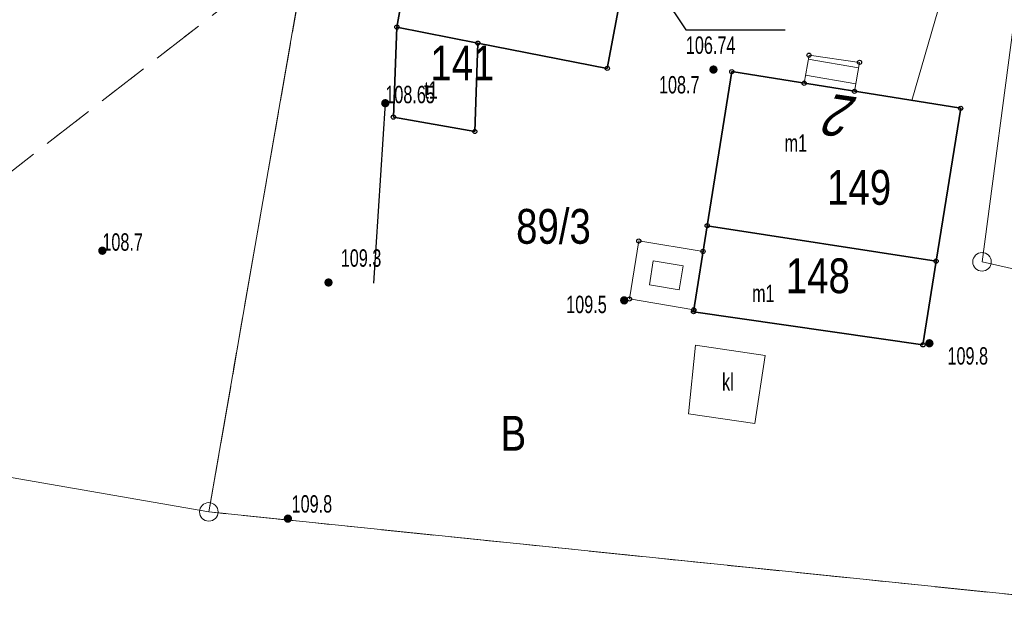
# Model space of a CAD drawing. Header units: inches. Extents: x 6497603 to 6502483, y 5925790 to 5934357.
# Tile 149 of 256: x 6501135 to 6501178, y 5926076 to 5926101. Entities that reach past the tile are written whole.
import ezdxf
from ezdxf.enums import TextEntityAlignment as Align

# ---------------------------------------------------------------- set-up
doc = ezdxf.new("R2010")
doc.units = ezdxf.units.IN
doc.header["$MEASUREMENT"] = 0
for name, pattern in [('219-1000', [0, 0]), ('egkk-1000', [3, 2.25, -0.75]), ('egug-1000', [1.5, 0.75, -0.75])]:
    doc.linetypes.add(name, pattern=pattern)
for name, color, linetype in [('202-punkt graniczny', 7, 'Continuous'), ('210-oznaczenie konturu użytku gruntowego', 7, 'Continuous'), ('211-numer działki ewidencyjnej', 7, 'Continuous'), ('217-kontur klasyfikacyjny', 7, 'Continuous'), ('218-kontur użytku gruntowego', 7, 'Continuous'), ('219-działka ewidencyjna', 7, 'Continuous'), ('238-Punkt adresowy budynku', 7, 'Continuous'), ('312-budynek ewidencyjny', 7, 'Continuous'), ('312-oznaczenie budynku ewidencyjnego', 7, 'Continuous'), ('312-oznaczenie budynku ewidencyjnego-Atr117', 7, 'Continuous'), ('352-schody', 7, 'Continuous'), ('ogrodzenie trwałe', 7, 'Continuous'), ('osadnik  szambo', 7, 'Continuous'), ('osadnik  szambo-Atr17', 7, 'Continuous'), ('pikieta naturalna', 7, 'Continuous'), ('pikieta naturalna-Atr2', 7, 'Continuous'), ('pikieta sztuczna', 7, 'Continuous'), ('pikieta sztuczna-Atr2', 7, 'Continuous'), ('przewód wodociągowy', 7, 'Continuous'), ('Punkt budynku', 7, 'Continuous'), ('rzędna-Atr2', 7, 'Continuous'), ('rzędna-Atr3', 7, 'Continuous'), ('weranda lub ganek', 7, 'Continuous')]:
    doc.layers.add(name, color=color, linetype=linetype)
doc.styles.get("Standard").update_dxf_attribs({"font": 'arial.ttf'})
doc.linetypes.add('902-1000', pattern='A,5,0,[1,ksztalty.shx,S=1,R=0,X=0,Y=0],5', length=10)

# ---------------------------------------------------------------- blocks, each defined once
blk = doc.blocks.new('202')
at = {"color": 0, "linetype": 'Continuous', "lineweight": 0}
blk.add_circle((0, 0), 0.4, dxfattribs=at)
blk = doc.blocks.new('PUNKTBUD')
at = {"color": 0}
blk.add_circle((0, 0), 0.09, dxfattribs=at)
blk = doc.blocks.new('PW01')
at = {"linetype": 'Continuous', "lineweight": 13}
h = blk.add_hatch(color=0, dxfattribs=at)
edge = h.paths.add_edge_path()
edge.add_arc((0, 0), 0.18, 0, 360)

msp = doc.modelspace()

# ---------------------------------------------------------------- linework, layer by layer
at = {"layer": '217-kontur klasyfikacyjny', "color": 3, "linetype": 'egkk-1000', "lineweight": 18, "flags": 128}
for points in [[(6501147.65, 5926104.2), (6501120.94, 5926083.47)], [(6501143.36, 5926079.58), (6501147.65, 5926104.2)], [(6501182.89, 5926075.51), (6501143.36, 5926079.58)]]:
    msp.add_lwpolyline(points, dxfattribs=at)
at = {"layer": '218-kontur użytku gruntowego', "color": 3, "linetype": 'egug-1000', "lineweight": 18, "flags": 128}
for points in [[(6501147.65, 5926104.2), (6501120.94, 5926083.47)], [(6501147.65, 5926104.2), (6501143.36, 5926079.58)], [(6501143.36, 5926079.58), (6501182.89, 5926075.51)]]:
    msp.add_lwpolyline(points, dxfattribs=at)
at = {"layer": '219-działka ewidencyjna', "color": 3, "linetype": '219-1000', "lineweight": 18, "flags": 128}
for points in [[(6501147.92, 5926105.78), (6501143.36, 5926079.58)], [(6501176.7, 5926090.36), (6501178.16, 5926101.34)], [(6501143.36, 5926079.58), (6501051.33, 5926095.56)], [(6501176.7, 5926090.36), (6501184.31, 5926088.64)], [(6501143.36, 5926079.58), (6501182.89, 5926075.51)]]:
    msp.add_lwpolyline(points, dxfattribs=at)
at = {"layer": '312-budynek ewidencyjny', "color": 7, "linetype": 'Continuous', "lineweight": 35, "flags": 128}
for points in [[(6501151.47, 5926100.48), (6501152.34, 5926105.32)], [(6501161.48, 5926103.74), (6501160.54, 5926098.7)], [(6501151.32, 5926096.6), (6501151.47, 5926100.48)], [(6501151.47, 5926100.48), (6501154.96, 5926099.79)], [(6501154.96, 5926099.79), (6501151.47, 5926100.48)], [(6501154.96, 5926099.79), (6501154.83, 5926095.98)], [(6501160.54, 5926098.7), (6501154.96, 5926099.79)], [(6501164.85, 5926091.92), (6501165.91, 5926098.56)], [(6501165.91, 5926098.56), (6501175.78, 5926096.98)], [(6501175.78, 5926096.98), (6501174.72, 5926090.39)], [(6501154.83, 5926095.98), (6501151.32, 5926096.6)], [(6501164.26, 5926088.21), (6501164.85, 5926091.92)], [(6501164.85, 5926091.92), (6501174.72, 5926090.39)], [(6501174.72, 5926090.39), (6501164.85, 5926091.92)], [(6501174.72, 5926090.39), (6501174.15, 5926086.78)], [(6501174.15, 5926086.78), (6501164.26, 5926088.21)]]:
    msp.add_lwpolyline(points, dxfattribs=at)
at = {"layer": '352-schody', "color": 7, "linetype": 'Continuous', "lineweight": 18, "flags": 128}
msp.add_lwpolyline([(6501169.03, 5926098.06), (6501169.24, 5926099.27), (6501171.42, 5926098.96), (6501171.2, 5926097.71)], close=True, dxfattribs=at)
msp.add_lwpolyline([(6501169.03, 5926098.06), (6501169.24, 5926099.27), (6501171.42, 5926098.96), (6501171.2, 5926097.71)], close=True, dxfattribs=at)
for points in [[(6501171.377, 5926098.718), (6501169.21, 5926099.095)], [(6501171.256, 5926098.029), (6501169.09, 5926098.405)]]:
    msp.add_lwpolyline(points, dxfattribs=at)
at = {"layer": 'ogrodzenie trwałe', "color": 7, "linetype": '902-1000', "lineweight": 25, "flags": 128}
msp.add_lwpolyline([(6501150.97, 5926097.2), (6501150.46, 5926089.44)], dxfattribs=at)
at = {"layer": 'osadnik  szambo', "color": 34, "linetype": 'Continuous', "lineweight": 18, "flags": 128}
msp.add_lwpolyline([(6501164.35, 5926086.77), (6501167.35, 5926086.32), (6501166.91, 5926083.39), (6501164.04, 5926083.81)], close=True, dxfattribs=at)
at = {"layer": 'przewód wodociągowy', "color": 5, "linetype": 'Continuous', "lineweight": 18, "flags": 128}
msp.add_lwpolyline([(6501173.67, 5926097.32), (6501176.78, 5926108.03), (6501177.18, 5926110.85)], dxfattribs=at)
at = {"layer": 'rzędna-Atr2', "color": 7, "flags": 128}
msp.add_lwpolyline([(6501162.94, 5926101.86), (6501163.93, 5926100.37), (6501168.205, 5926100.37)], dxfattribs=at)
at = {"layer": 'weranda lub ganek', "color": 0, "linetype": 'CONTINUOUS', "lineweight": 18}
for p, q in [((6501161.5, 5926088.76), (6501161.9, 5926091.26)), ((6501161.9, 5926091.26), (6501164.67, 5926090.81)), ((6501164.67, 5926090.81), (6501164.27, 5926088.29)), ((6501162.358, 5926089.375), (6501162.522, 5926090.399)), ((6501162.522, 5926090.399), (6501163.812, 5926090.19)), ((6501163.812, 5926090.19), (6501163.648, 5926089.156)), ((6501163.648, 5926089.156), (6501162.358, 5926089.375)), ((6501164.27, 5926088.29), (6501161.5, 5926088.76))]:
    msp.add_line(p, q, dxfattribs=at)

# ---------------------------------------------------------------- block references
at = {"layer": '202-punkt graniczny', "color": 7, "linetype": 'Continuous', "lineweight": 18}
for p in [(6501176.7, 5926090.36), (6501143.36, 5926079.58)]:
    msp.add_blockref('202', p, dxfattribs=at)
at = {"layer": 'pikieta naturalna', "color": 7, "linetype": 'Continuous', "lineweight": 13}
for p in [(6501165.12, 5926098.65), (6501138.77, 5926090.84), (6501148.52, 5926089.47), (6501161.27, 5926088.7), (6501174.43, 5926086.85), (6501146.77, 5926079.29)]:
    msp.add_blockref('PW01', p, dxfattribs=at)
at = {"layer": 'pikieta sztuczna', "color": 7, "linetype": 'Continuous', "lineweight": 13}
msp.add_blockref('PW01', (6501150.97, 5926097.2), dxfattribs=at)
at = {"layer": 'Punkt budynku', "color": 5, "linetype": 'Continuous', "lineweight": 13}
for p in [(6501151.47, 5926100.48), (6501154.96, 5926099.79), (6501169.24, 5926099.27), (6501171.42, 5926098.96), (6501160.54, 5926098.7), (6501165.91, 5926098.56), (6501169.03, 5926098.06), (6501171.2, 5926097.71), (6501175.78, 5926096.98), (6501151.32, 5926096.6), (6501154.83, 5926095.98), (6501164.85, 5926091.92), (6501161.9, 5926091.26), (6501164.67, 5926090.81), (6501174.72, 5926090.39), (6501161.5, 5926088.76), (6501164.26, 5926088.21), (6501164.27, 5926088.29), (6501174.15, 5926086.78)]:
    msp.add_blockref('PUNKTBUD', p, dxfattribs=at)

# ---------------------------------------------------------------- texts
at = {"layer": '210-oznaczenie konturu użytku gruntowego', "color": 3, "linetype": 'Continuous', "lineweight": 18, "width": 0.79}
msp.add_text('B', height=1.5, dxfattribs=at).set_placement((6501155.94, 5926082.22))
at = {"layer": '211-numer działki ewidencyjnej', "color": 3, "linetype": 'Continuous', "lineweight": 18, "width": 0.79}
msp.add_text('89/3', height=1.5, dxfattribs=at).set_placement((6501156.61, 5926092.64), align=Align.TOP_LEFT)
at = {"layer": '238-Punkt adresowy budynku', "color": 7, "linetype": 'Continuous', "lineweight": 18, "oblique": 15, "width": 0.79}
msp.add_text('2', height=1.8, rotation=171.715, dxfattribs=at).set_placement((6501170.85, 5926097.52), align=Align.CENTER)
at = {"layer": '312-oznaczenie budynku ewidencyjnego', "color": 7, "linetype": 'Continuous', "lineweight": 18, "width": 0.79}
for s, p in [('141', (6501152.91, 5926098.18)), ('149', (6501170.02, 5926092.82)), ('148', (6501168.24, 5926089.01))]:
    msp.add_text(s, height=1.5, dxfattribs=at).set_placement(p)
at = {"layer": '312-oznaczenie budynku ewidencyjnego-Atr117', "color": 7, "width": 0.667}
for s, p in [('t1', (6501152.94, 5926097.77)), ('m1', (6501168.67, 5926095.48)), ('m1', (6501167.27, 5926089))]:
    msp.add_text(s, height=0.75, dxfattribs=at).set_placement(p, align=Align.MIDDLE_CENTER)
at = {"layer": 'osadnik  szambo-Atr17', "color": 34, "width": 0.667}
msp.add_text('kl', height=0.75, dxfattribs=at).set_placement((6501165.49, 5926084.81))
at = {"layer": 'pikieta naturalna-Atr2', "color": 7, "width": 0.667}
for s, p in [('108.7', (6501162.77, 5926097.62)), ('108.7', (6501138.77, 5926090.84)), ('109.3', (6501149.05, 5926090.15)), ('109.5', (6501158.77, 5926088.15)), ('109.8', (6501175.21, 5926085.93)), ('109.8', (6501146.93, 5926079.55))]:
    msp.add_text(s, height=0.75, dxfattribs=at).set_placement(p)
at = {"layer": 'pikieta sztuczna-Atr2', "color": 7, "width": 0.667}
msp.add_text('108.65', height=0.75, dxfattribs=at).set_placement((6501150.97, 5926097.2))
at = {"layer": 'rzędna-Atr3', "color": 34, "width": 0.667}
msp.add_text('106.74', height=0.75, dxfattribs=at).set_placement((6501163.93, 5926099.103), align=Align.BOTTOM_LEFT)

doc.saveas('drawing.dxf')
